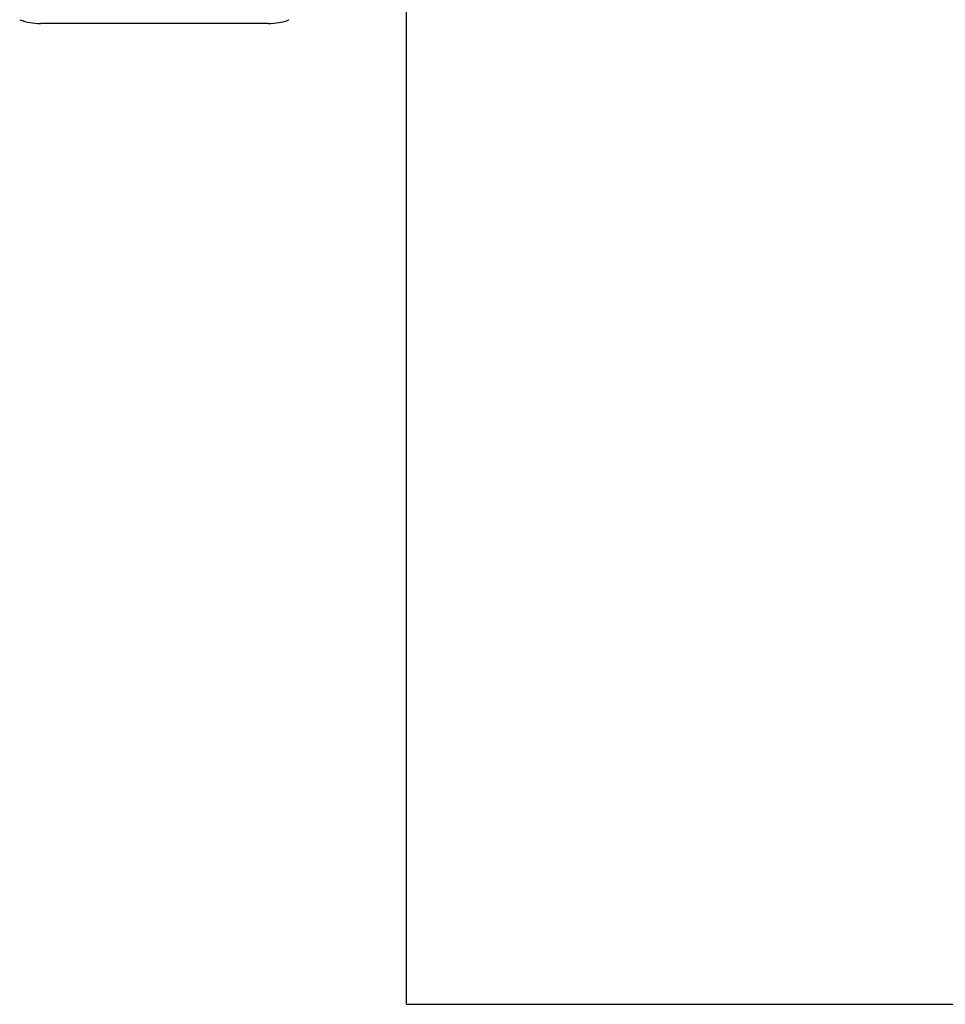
# Model space of a CAD drawing. Header units: inches. Extents: x 0.2 to 10.7, y 0.2 to 7.9.
# Tile 73 of 104: x 4.397 to 4.544, y 6.625 to 6.781. Entities that reach past the tile are written whole.
import ezdxf

# ---------------------------------------------------------------- set-up
doc = ezdxf.new("R2010")
doc.units = ezdxf.units.IN
doc.header["$MEASUREMENT"] = 0
doc.layers.add('TEXT', color=140, linetype='Continuous')

msp = doc.modelspace()

# ---------------------------------------------------------------- linework, layer by layer
at = {"color": 7, "linetype": 'Continuous', "lineweight": 25}
msp.add_line((4.436444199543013, 6.780459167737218), (4.400354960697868, 6.780459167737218), dxfattribs=at)
for centre, radius, start, end in [((4.400354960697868, 6.790301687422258), 0.009842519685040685, 250.250011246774, 270.0000000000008), ((4.436444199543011, 6.790301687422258), 0.009842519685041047, 270.0000000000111, 289.6081191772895)]:
    msp.add_arc(centre, radius, start, end, dxfattribs=at)
at = {"layer": 'TEXT'}
for q in [(4.458333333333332, 6.874999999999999), (4.708333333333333, 6.624999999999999)]:
    msp.add_line((4.458333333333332, 6.624999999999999), q, dxfattribs=at)

doc.saveas('drawing.dxf')
